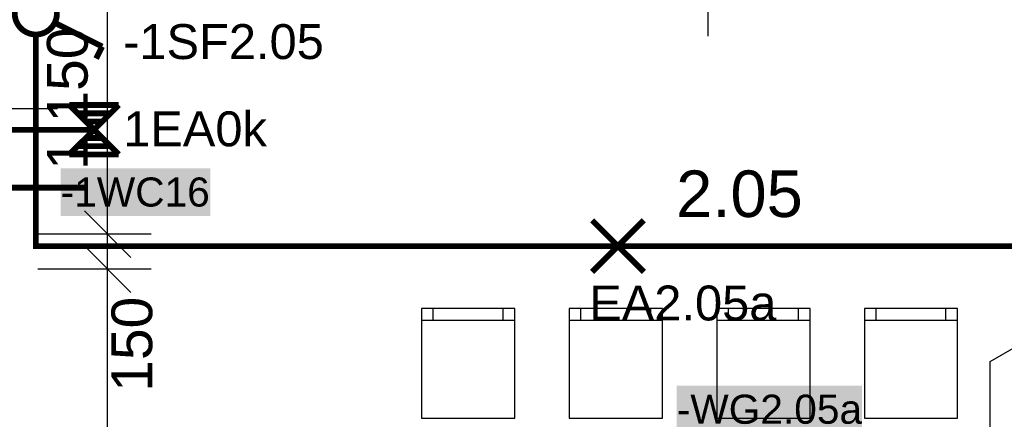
# Model space of a CAD drawing. Extents: x -12025 to 39812, y -30157 to 12.
# Tile 34 of 59: x 24931 to 29159, y -18494 to -16777. Entities that reach past the tile are written whole.
import ezdxf

# ---------------------------------------------------------------- set-up
doc = ezdxf.new("R2010")
doc.units = 0
doc.header["$MEASUREMENT"] = 0
for name, color, linetype in [('0 (Pozadí)', 254, 'Continuous'), ('OÚ Dukovany nouzové osvětlení', 36, 'Continuous'), ('OÚ Dukovany půdorys kóty 2NP', 7, 'Continuous'), ('OÚ Dukovany půdorys podklad 2NP', 7, 'Continuous'), ('OÚ Dukovany světla', 132, 'Continuous'), ('Zakladni', 7, 'Continuous')]:
    doc.layers.add(name, color=color, linetype=linetype)
doc.styles.add('Arial', font='txt')
doc.styles.add('Arial_B', font='txt')

# ---------------------------------------------------------------- blocks, each defined once
blk = doc.blocks.new('Jednopólový vypínač (17)')
at = {"color": 0, "linetype": 'Continuous', "const_width": 25}
for points in [[(0, 90.6, 0.414214), (-90.6, 0)], [(90.6, 0, 0.414214), (0, 90.6)], [(-90.6, 0, 0.414214), (0, -90.6)], [(0, -90.6, 0.414214), (90.6, 0)]]:
    blk.add_lwpolyline(points, format="xyb", dxfattribs=at)
for points in [[(284.9, -142.4), (77.7, -38.8)], [(284.9, -142.4), (259, -194.2)]]:
    blk.add_lwpolyline(points, dxfattribs=at)
at = {"color": 0, "linetype": 'Continuous', "style": 'Arial'}
blk.add_text('-1SF2.05', height=150, dxfattribs=at).set_placement((375, -196.1))
blk = doc.blocks.new('P_zarovkove_svitidlo (22)')
at = {"color": 0, "linetype": 'Continuous', "const_width": 25}
for points in [[(111, -111), (-111, 111)], [(-111, -111), (111, 111)]]:
    blk.add_lwpolyline(points, dxfattribs=at)
at = {"color": 0, "linetype": 'Continuous', "style": 'Arial'}
blk.add_text('EA2.05a', height=150, dxfattribs=at).set_placement((-123.5, -319.6))
blk = doc.blocks.new('(35)')
at = {"color": 7, "linetype": 'Continuous', "const_width": 25}
for points in [[(-520, 0), (-395, -125)], [(-460, -55), (0, -55)]]:
    blk.add_lwpolyline(points, dxfattribs=at)
at = {"layer": '0 (Pozadí)', "linetype": 'Continuous'}
blk.add_solid([(-104.3, 27.4), (539, 27.4), (-104.3, -176.1), (539, -176.1)], dxfattribs=at)
at = {"color": 7, "linetype": 'Continuous', "style": 'Arial_B'}
blk.add_text('-1WC16', height=125, dxfattribs=at).set_placement((-104.3, -136.2))
blk = doc.blocks.new('(49)')
at = {"color": 7, "linetype": 'Continuous', "const_width": 25}
for points in [[(60, -60), (-65, 65)], [(0, 0), (-460, 0)]]:
    blk.add_lwpolyline(points, dxfattribs=at)
at = {"layer": '0 (Pozadí)', "linetype": 'Continuous'}
blk.add_solid([(-1122.4, 698.1), (-326.6, 698.1), (-1122.4, 494.6), (-326.6, 494.6)], dxfattribs=at)
at = {"color": 7, "linetype": 'Continuous', "style": 'Arial_B'}
blk.add_text('-WG2.05a', height=125, dxfattribs=at).set_placement((-1122.4, 534.6))
blk = doc.blocks.new('Svítidlo pro nouzové osvětlení (7)')
at = {"color": 0, "linetype": 'Continuous', "const_width": 25}
for points in [[(-106.2, 106.2), (106.2, 106.2)], [(-106.2, 106.2), (106.2, -106.2)], [(106.2, 106.2), (-106.2, -106.2)], [(-70.8, 70.8), (70.8, 70.8)], [(-35.4, 35.4), (35.4, 35.4)], [(-212.5, 0), (0, 0)], [(-35.4, -35.4), (35.4, -35.4)], [(-70.8, -70.8), (70.8, -70.8)], [(-106.2, -106.2), (106.2, -106.2)]]:
    blk.add_lwpolyline(points, dxfattribs=at)
at = {"color": 0, "linetype": 'Continuous', "style": 'Arial'}
blk.add_text('1EA0k', height=150, dxfattribs=at).set_placement((125, -71.1))

msp = doc.modelspace()

# ---------------------------------------------------------------- linework, layer by layer
at = {"layer": 'OÚ Dukovany nouzové osvětlení', "linetype": 'Continuous', "const_width": 25}
for points in [[(25037.5, -17250), (24625, -17250), (24625, -15500), (24912.5, -15500)], [(16000, -18125), (16000, -17750), (16375, -17750), (16375, -17625), (24625, -17625), (24625, -17250), (25037.5, -17250)]]:
    msp.add_lwpolyline(points, dxfattribs=at)
at = {"layer": 'OÚ Dukovany půdorys kóty 2NP', "color": 1, "linetype": 'Continuous'}
for p, q in [((27885.2, -15398.4), (27885.2, -16848.4)), ((25308.5, -17698.9), (25308.5, -16548.4)), ((23642.7, -17159.4), (25092.7, -17158.6)), ((25208.5, -17598.9), (25408.5, -17798.9)), ((25208.5, -17598.9), (25408.5, -17798.9)), ((25496, -17698.9), (25008.5, -17698.9)), ((25496, -17698.9), (25008.5, -17698.9)), ((25308.5, -17848.9), (25308.5, -17698.9)), ((25208.5, -17748.9), (25408.5, -17948.9)), ((25208.5, -17748.9), (25408.5, -17948.9)), ((25496, -17848.9), (25008.5, -17848.9)), ((25496, -17848.9), (25008.5, -17848.9)), ((25308.5, -20498.7), (25308.5, -17848.9))]:
    msp.add_line(p, q, dxfattribs=at)
at = {"layer": 'OÚ Dukovany půdorys podklad 2NP', "color": 1, "linetype": 'Continuous'}
for p, q in [((26706.7, -18068.9), (26706.7, -18018.9)), ((27006.7, -18068.9), (27006.7, -18018.9)), ((27340.7, -18068.9), (27340.7, -18018.9)), ((27640.7, -18068.9), (27640.7, -18018.9)), ((27974.7, -18068.9), (27974.7, -18018.9)), ((28274.7, -18068.9), (28274.7, -18018.9)), ((28608.6, -18068.9), (28608.6, -18018.9)), ((28908.6, -18068.9), (28908.6, -18018.9)), ((26656.7, -18068.9), (27056.7, -18068.9)), ((27290.7, -18068.9), (27690.7, -18068.9)), ((27924.7, -18068.9), (28324.7, -18068.9)), ((28558.6, -18068.9), (28958.6, -18068.9))]:
    msp.add_line(p, q, dxfattribs=at)
for points in [[(29099, -18246.6), (30030, -17709.1), (30330, -18228.7), (29599, -18650.8), (29599, -19546.6), (29099, -19546.6)], [(26656.7, -18488.9), (27056.7, -18488.9), (27056.7, -18018.9), (26656.7, -18018.9)], [(27290.7, -18488.9), (27690.7, -18488.9), (27690.7, -18018.9), (27290.7, -18018.9)], [(27924.7, -18488.9), (28324.7, -18488.9), (28324.7, -18018.9), (27924.7, -18018.9)], [(28558.6, -18488.9), (28958.6, -18488.9), (28958.6, -18018.9), (28558.6, -18018.9)]]:
    msp.add_lwpolyline(points, close=True, dxfattribs=at)
at = {"layer": 'OÚ Dukovany světla', "linetype": 'Continuous', "const_width": 25}
for points in [[(25000, -16840.6), (25000, -17750), (27500, -17750)], [(29375, -17750), (27500, -17750)]]:
    msp.add_lwpolyline(points, dxfattribs=at)

# ---------------------------------------------------------------- block references
at = {"layer": 'OÚ Dukovany nouzové osvětlení', "linetype": 'Continuous'}
msp.add_blockref('Svítidlo pro nouzové osvětlení (7)', (25250, -17250), dxfattribs=at)
at = {"layer": 'OÚ Dukovany světla', "linetype": 'Continuous'}
for name, p in [('Jednopólový vypínač (17)', (25000, -16750)), ('P_zarovkove_svitidlo (22)', (27500, -17750))]:
    msp.add_blockref(name, p, dxfattribs=at)
at = {"layer": 'Zakladni', "color": 7, "linetype": 'Continuous'}
for name, p in [('(35)', (25211, -17443.9)), ('(49)', (28875, -19048.1))]:
    msp.add_blockref(name, p, dxfattribs=at)

# ---------------------------------------------------------------- texts
at = {"layer": 'OÚ Dukovany půdorys kóty 2NP', "color": 1, "linetype": 'Continuous', "style": 'Arial'}
for s, p in [('1\xa0150', (25222.7, -17422.8)), ('150', (25499.9, -18375.7))]:
    msp.add_text(s, height=175, rotation=90, dxfattribs=at).set_placement(p)
at = {"layer": 'Zakladni', "color": 7, "linetype": 'Continuous', "style": 'Arial'}
msp.add_text('2.05', height=200, dxfattribs=at).set_placement((27750, -17625))

doc.saveas('drawing.dxf')
